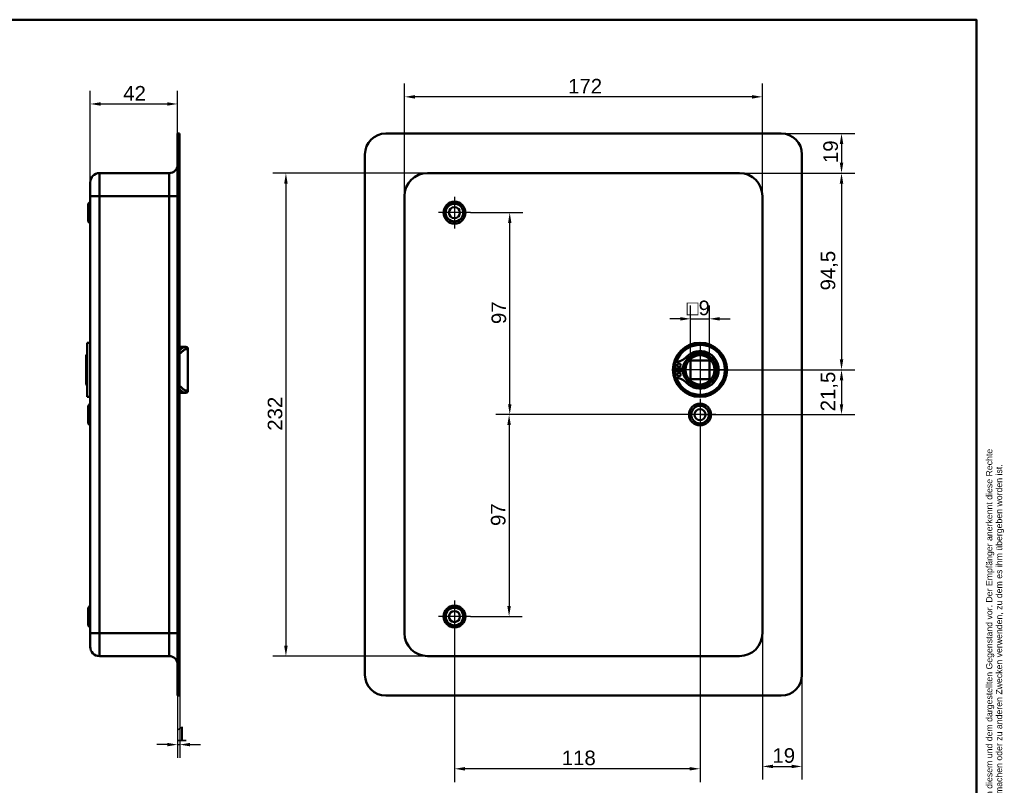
# Model space of a CAD drawing. Header units: millimetres. Extents: x 20 to 833, y 20 to 574.
# Tile 6 of 6: x 360 to 833, y 206 to 574. Entities that reach past the tile are written whole.
import ezdxf
from ezdxf.enums import TextEntityAlignment as Align

# ---------------------------------------------------------------- set-up
doc = ezdxf.new("R2010")
doc.units = ezdxf.units.MM
doc.header["$LTSCALE"] = 2
for name, color, linetype, lineweight in [('Bemaßungen(DIN)', 7, 'Continuous', 25), ('Mittelpunktmarkierung(DIN)', 7, 'Continuous', 25), ('Sichtbare Kanten(DIN)', 7, 'Continuous', 50), ('Sichtbare tangentiale Kanten(DIN)', 7, 'Continuous', 50), ('Skizziergeometrie(DIN)', 7, 'Continuous', 50), ('Skizzierlinie(DIN)', 7, 'Continuous', 25), ('Symbole(DIN)', 7, 'Continuous', 25)]:
    doc.layers.add(name, color=color, linetype=linetype, lineweight=lineweight)
doc.styles.add('Aktuell-DIN', font='arial.ttf')
doc.styles.add('STANDARD-DIN~0', font='arial.ttf')
doc.styles.add('Textstil10', font='arial.ttf')
doc.styles.add('Textstil41', font='arial.ttf', dxfattribs={"width": 0.8})
doc.styles.add('Textstil83', font='arial.ttf', dxfattribs={"width": 0.8})
doc.dimstyles.new('CAD-LAN', dxfattribs={"dimscale": 2, "dimtxt": 3.5, "dimasz": 2.5, "dimexe": 3.175, "dimexo": 0, "dimgap": 0.8, "dimtad": 1, "dimrnd": 1e-08, "dimtxsty": 'STANDARD-DIN~0', "dimcen": 0.09, "dimdle": 10, "dimclrd": 250, "dimclre": 250, "dimclrt": 250, "dimadec": 0, "dimazin": 2, "dimtfac": 1, "dimtmove": 0, "dimatfit": 3, "dimfxl": 1, "dimtolj": 1, "dimtzin": 0, "dimlwd": 25, "dimlwe": 25, "dimarcsym": 0})

# ---------------------------------------------------------------- blocks, each defined once
blk = doc.blocks.new('Ränder Standardrahmen')
at = {"layer": 'Skizziergeometrie(DIN)', "flags": 128}
blk.add_lwpolyline([(10, 10), (10, 287), (410, 287), (410, 10), (10, 10)], dxfattribs=at)
blk = doc.blocks.new('Schriftfelder Heusser')
at = {"layer": 'Skizziergeometrie(DIN)'}
for p, q in [((101, 229.92), (101, 236.92)), ((101, 236.92), (291, 236.92)), ((111, 229.92), (111, 236.92)), ((123, 229.92), (123, 236.92)), ((232, 229.92), (232, 236.92)), ((256, 229.92), (256, 236.92)), ((291, 236.92), (291, 229.92)), ((101, 191.42), (101, 229.92)), ((101, 229.92), (291, 229.92)), ((111, 229.92), (111, 221.42)), ((123, 229.92), (123, 221.42)), ((232, 229.92), (232, 221.42)), ((256, 229.92), (256, 221.42)), ((291, 229.92), (291, 191.42)), ((101, 221.42), (291, 221.42)), ((150, 221.42), (150, 204.42)), ((198.85, 221.42), (198.85, 204.42)), ((216.35, 221.42), (216.35, 204.42)), ((238.35, 221.42), (238.35, 204.42)), ((278, 221.42), (278, 191.42)), ((278, 208.67), (291, 208.67)), ((101, 204.42), (291, 204.42)), ((142, 204.42), (142, 191.42)), ((236, 204.42), (236, 191.42)), ((278, 200.17), (291, 200.17)), ((291, 191.42), (101, 191.42))]:
    blk.add_line(p, q, dxfattribs=at)
at = {"layer": 'Skizzierlinie(DIN)'}
for p, q in [((113.5, 221.42), (113.5, 204.42)), ((118, 221.42), (118, 204.42)), ((162.35, 221.42), (162.35, 204.42)), ((166.85, 221.42), (166.85, 204.42)), ((113.5, 217.17), (150, 217.17)), ((162.35, 217.17), (278, 217.17)), ((113.5, 212.92), (150, 212.92)), ((162.35, 212.92), (278, 212.92)), ((113.5, 208.67), (150, 208.67)), ((162.35, 208.67), (278, 208.67))]:
    blk.add_line(p, q, dxfattribs=at)
for centre in [(115.75, 219.25), (164.6, 219.25), (115.75, 215.04), (164.6, 215.04), (115.75, 210.79), (164.6, 210.79), (115.75, 206.54), (164.6, 206.54)]:
    blk.add_circle(centre, 1.75, dxfattribs=at)
at = {"layer": 'Symbole(DIN)', "color": 7, "insert": (293.33, 191.7), "char_height": 1.5, "width": 182.3003, "attachment_point": 1, "rotation": 90, "line_spacing_factor": 0.944221, "style": 'Aktuell-DIN'}
blk.add_mtext('\\fArial|b0|i0;\\H1.5000;Die Schlossfabrik Heusser AG ist Eigentümerin dieses Dokumentes und behält sich alle Rechte an diesem und dem dargestellten Gegenstand vor. Der Empfänger anerkennt diese Rechte\\Pund wird das Dokument nicht ohne schriftliche Ermächtigung der Eigentümerin Dritten zugänglich machen oder zu anderen Zwecken verwenden, zu dem es ihm übergeben worden ist.\\P ', dxfattribs=at)
at = {"layer": 'Symbole(DIN)', "color": 179, "true_color": 0x262659, "style": 'Aktuell-DIN'}
for s, insert, char_height, attachment_point in [('B-Nummer', (234.74, 225.62), 2.489, 4), ('Material', (265.02, 225.62), 2.489, 5), ('Pos.', (106, 227), 2.489, 2), ('Menge', (117, 227), 2.489, 2), ('Benennung', (125.81, 225.38), 2.489, 4), ('\\fArial|b0|i0;a', (115.81, 219.53), 2, 5), ('\\fArial|b0|i0;e', (164.54, 219.53), 2, 5), ('\\fArial|b0|i0;Gezeichnet', (200.05, 219.23), 2, 4), ('\\fArial|b0|i0;b', (115.75, 215), 2, 5), ('\\fArial|b0|i0;f', (164.55, 215.06), 2, 5), ('\\fArial|b0|i0;Freigegeben', (199.92, 216), 2, 1), ('\\fArial|b0|i0;c', (115.75, 211.01), 2, 5), ('\\fArial|b0|i0;g', (164.63, 211.05), 2, 5), ('\\fArial|b0|i0;Projekt', (200, 211.98), 2, 1), ('\\fArial|b0|i0;d', (115.76, 206.55), 2, 5), ('\\fArial|b0|i0;h', (164.55, 206.57), 2, 5), ('\\fArial|b0|i0;CAD-Nr.', (200, 207.5), 2, 1), ('\\fArial|b0|i0;\\H2.0000;Massstab', (284.39, 206.37), 2, 5), ('\\fArial|b0|i0;\\H2.0000;Baugruppe', (143.1, 203.73), 2, 1), ('\\fArial|b0|i0;Zeichnungs-Nr.', (237, 203.5), 2, 1), ('\\fArial|b0|i0;\\H2.5000;4853 Murgenthal', (113.33, 192.46), 2.5, 7)]:
    blk.add_mtext(s, dxfattribs=dict(at, insert=insert, char_height=char_height, attachment_point=attachment_point))
at = {"layer": 'Symbole(DIN)', "color": 179, "true_color": 0x262659, "attachment_point": 5, "style": 'Aktuell-DIN'}
for s, insert, char_height, width in [('Änd.', (107.21, 213), 2.489, 12.3494), ('Änd.', (156.12, 212.76), 2.489, 12.3494), ('\\fArial|b0|i0;Änderung', (284.51, 202.33), 2, 12.1143)]:
    blk.add_mtext(s, dxfattribs=dict(at, insert=insert, char_height=char_height, width=width))
at = {"layer": 'Symbole(DIN)', "color": 7, "insert": (143.1, 196.62), "char_height": 4.5, "width": 90.18, "attachment_point": 4, "style": 'Aktuell-DIN'}
blk.add_mtext('\\fArial|b0|i0;\\W0.90;\\H4.5000;Heusser-Muschel Serie 6  EN179', dxfattribs=at)
at = {"layer": 'Symbole(DIN)', "color": 179, "true_color": 0x262659, "style": 'Textstil10'}
blk.add_attdef('ERSTELLUNGSDATUM_001', (217.04, 218.29), '', height=2, dxfattribs=at)
at = {"layer": 'Symbole(DIN)', "color": 179, "true_color": 0x262659}
for tag, height, style, p in [('AUTOR', 2.49, 'Aktuell-DIN', (240.03, 219.26)), ('KONTROLLDATUM', 2, 'Textstil10', (217.42, 215.04)), ('KONTROLLIERT_VON', 2, 'Textstil10', (239.98, 215.05))]:
    blk.add_attdef(tag, text='', height=height, dxfattribs=dict(at, style=style)).set_placement(p, align=Align.MIDDLE_LEFT)
at = {"layer": 'Symbole(DIN)', "color": 7, "style": 'Textstil83', "width": 0.8}
blk.add_attdef('Anfänglicher_Ansichtsmaßstab_001', (281.57, 213.34), '', height=2.3, dxfattribs=at)
at = {"layer": 'Symbole(DIN)', "color": 179, "true_color": 0x262659, "style": 'Textstil10'}
blk.add_attdef('PROJEKT', text='', height=2, dxfattribs=at).set_placement((217.77, 209.72), align=Align.BOTTOM_LEFT)
at = {"layer": 'Symbole(DIN)', "color": 7, "style": 'Textstil41', "width": 0.8}
blk.add_attdef('STATUS', text='', height=5, dxfattribs=at).set_placement((284.53, 195.86), align=Align.MIDDLE_CENTER)
blk = doc.blocks.new('*D8')
at = {"layer": 'Bemaßungen(DIN)', "color": 250, "linetype": 'Continuous', "lineweight": 25, "true_color": 0x3f3f3f, "transparency": 16777216}
for p, q in [((545.18, 489.31), (545.18, 543.3)), ((717.18, 489.31), (717.18, 543.3)), ((712.18, 536.95), (550.18, 536.95))]:
    blk.add_line(p, q, dxfattribs=at)
at = {"layer": 'Bemaßungen(DIN)', "color": 250, "linetype": 'Continuous', "true_color": 0x3f3f3f, "transparency": 16777216}
for points in [[(550.18, 537.78), (550.18, 536.11), (545.18, 536.95)], [(712.18, 537.78), (712.18, 536.11), (717.18, 536.95)]]:
    blk.add_solid(points, dxfattribs=at)
at = {"layer": 'Defpoints', "color": 0, "linetype": 'Continuous', "transparency": 16777216}
for p in [(545.18, 536.95), (545.18, 489.31), (717.18, 489.31)]:
    blk.add_point(p, dxfattribs=at)
at = {"layer": 'Bemaßungen(DIN)', "color": 250, "linetype": 'Continuous', "lineweight": 25, "true_color": 0x3f3f3f, "transparency": 16777216, "insert": (623.81, 545.58), "char_height": 7, "attachment_point": 1, "style": 'STANDARD-DIN~0'}
blk.add_mtext('\\A1;172', dxfattribs=at)
blk = doc.blocks.new('*D9')
at = {"layer": 'Bemaßungen(DIN)', "color": 250, "linetype": 'Continuous', "lineweight": 25, "true_color": 0x3f3f3f, "transparency": 16777216}
for p, q in [((556.18, 500.31), (481.83, 500.31)), ((488.18, 495.31), (488.18, 273.31)), ((556.18, 268.31), (481.83, 268.31))]:
    blk.add_line(p, q, dxfattribs=at)
at = {"layer": 'Bemaßungen(DIN)', "color": 250, "linetype": 'Continuous', "true_color": 0x3f3f3f, "transparency": 16777216}
for points in [[(487.34, 495.31), (489.01, 495.31), (488.18, 500.31)], [(487.34, 273.31), (489.01, 273.31), (488.18, 268.31)]]:
    blk.add_solid(points, dxfattribs=at)
at = {"layer": 'Defpoints', "color": 0, "linetype": 'Continuous', "transparency": 16777216}
for p in [(556.18, 500.31), (488.18, 268.31), (556.18, 268.31)]:
    blk.add_point(p, dxfattribs=at)
at = {"layer": 'Bemaßungen(DIN)', "color": 250, "linetype": 'Continuous', "lineweight": 25, "true_color": 0x3f3f3f, "transparency": 16777216, "insert": (479.43, 376.56), "char_height": 7, "attachment_point": 1, "rotation": 90, "style": 'STANDARD-DIN~0'}
blk.add_mtext('\\A1;232', dxfattribs=at)
blk = doc.blocks.new('*D10')
at = {"layer": 'Bemaßungen(DIN)', "color": 250, "linetype": 'Continuous', "lineweight": 25, "true_color": 0x3f3f3f, "transparency": 16777216}
for p, q in [((706.18, 500.31), (761.53, 500.31)), ((755.18, 495.31), (755.18, 410.81)), ((687.18, 405.81), (761.53, 405.81))]:
    blk.add_line(p, q, dxfattribs=at)
at = {"layer": 'Bemaßungen(DIN)', "color": 250, "linetype": 'Continuous', "true_color": 0x3f3f3f, "transparency": 16777216}
for points in [[(754.34, 495.31), (756.01, 495.31), (755.18, 500.31)], [(754.34, 410.81), (756.01, 410.81), (755.18, 405.81)]]:
    blk.add_solid(points, dxfattribs=at)
at = {"layer": 'Defpoints', "color": 0, "linetype": 'Continuous', "transparency": 16777216}
for p in [(706.18, 500.31), (687.18, 405.81), (755.18, 405.81)]:
    blk.add_point(p, dxfattribs=at)
at = {"layer": 'Bemaßungen(DIN)', "color": 250, "linetype": 'Continuous', "lineweight": 25, "true_color": 0x3f3f3f, "transparency": 16777216, "insert": (745.16, 443.95), "char_height": 7, "attachment_point": 1, "rotation": 90, "style": 'STANDARD-DIN~0'}
blk.add_mtext('\\A1;94,5', dxfattribs=at)
blk = doc.blocks.new('*D11')
at = {"layer": 'Bemaßungen(DIN)', "color": 250, "linetype": 'Continuous', "lineweight": 25, "true_color": 0x3f3f3f, "transparency": 16777216}
for p, q in [((687.18, 405.81), (761.53, 405.81)), ((755.18, 400.81), (755.18, 389.31)), ((687.18, 384.31), (761.53, 384.31))]:
    blk.add_line(p, q, dxfattribs=at)
at = {"layer": 'Bemaßungen(DIN)', "color": 250, "linetype": 'Continuous', "true_color": 0x3f3f3f, "transparency": 16777216}
for points in [[(754.34, 400.81), (756.01, 400.81), (755.18, 405.81)], [(754.34, 389.31), (756.01, 389.31), (755.18, 384.31)]]:
    blk.add_solid(points, dxfattribs=at)
at = {"layer": 'Defpoints', "color": 0, "linetype": 'Continuous', "transparency": 16777216}
for p in [(687.18, 405.81), (687.18, 384.31), (755.18, 384.31)]:
    blk.add_point(p, dxfattribs=at)
at = {"layer": 'Bemaßungen(DIN)', "color": 250, "linetype": 'Continuous', "lineweight": 25, "true_color": 0x3f3f3f, "transparency": 16777216, "insert": (745.16, 385.89), "char_height": 7, "attachment_point": 1, "rotation": 90, "style": 'STANDARD-DIN~0'}
blk.add_mtext('\\A1;21,5', dxfattribs=at)
blk = doc.blocks.new('*D12')
at = {"layer": 'Bemaßungen(DIN)', "color": 250, "linetype": 'Continuous', "lineweight": 25, "true_color": 0x3f3f3f, "transparency": 16777216}
for p, q in [((576.83, 481.31), (602.09, 481.31)), ((595.74, 389.31), (595.74, 476.31)), ((687.18, 384.31), (589.39, 384.31))]:
    blk.add_line(p, q, dxfattribs=at)
at = {"layer": 'Bemaßungen(DIN)', "color": 250, "linetype": 'Continuous', "true_color": 0x3f3f3f, "transparency": 16777216}
for points in [[(594.91, 476.31), (596.57, 476.31), (595.74, 481.31)], [(594.91, 389.31), (596.57, 389.31), (595.74, 384.31)]]:
    blk.add_solid(points, dxfattribs=at)
at = {"layer": 'Defpoints', "color": 0, "linetype": 'Continuous', "transparency": 16777216}
for p in [(576.83, 481.31), (595.74, 481.31), (687.18, 384.31)]:
    blk.add_point(p, dxfattribs=at)
at = {"layer": 'Bemaßungen(DIN)', "color": 250, "linetype": 'Continuous', "lineweight": 25, "true_color": 0x3f3f3f, "transparency": 16777216, "insert": (586.99, 427.8), "char_height": 7, "attachment_point": 1, "rotation": 90, "style": 'STANDARD-DIN~0'}
blk.add_mtext('\\A1;97', dxfattribs=at)
blk = doc.blocks.new('*D13')
at = {"layer": 'Bemaßungen(DIN)', "color": 250, "linetype": 'Continuous', "lineweight": 25, "true_color": 0x3f3f3f, "transparency": 16777216}
for p, q in [((687.18, 384.31), (589.08, 384.31)), ((595.43, 379.31), (595.43, 292.31)), ((576.83, 287.31), (601.78, 287.31))]:
    blk.add_line(p, q, dxfattribs=at)
at = {"layer": 'Bemaßungen(DIN)', "color": 250, "linetype": 'Continuous', "true_color": 0x3f3f3f, "transparency": 16777216}
for points in [[(594.59, 379.31), (596.26, 379.31), (595.43, 384.31)], [(594.59, 292.31), (596.26, 292.31), (595.43, 287.31)]]:
    blk.add_solid(points, dxfattribs=at)
at = {"layer": 'Defpoints', "color": 0, "linetype": 'Continuous', "transparency": 16777216}
for p in [(687.18, 384.31), (576.83, 287.31), (595.43, 287.31)]:
    blk.add_point(p, dxfattribs=at)
at = {"layer": 'Bemaßungen(DIN)', "color": 250, "linetype": 'Continuous', "lineweight": 25, "true_color": 0x3f3f3f, "transparency": 16777216, "insert": (586.68, 330.8), "char_height": 7, "attachment_point": 1, "rotation": 90, "style": 'STANDARD-DIN~0'}
blk.add_mtext('\\A1;97', dxfattribs=at)
blk = doc.blocks.new('*D14')
at = {"layer": 'Bemaßungen(DIN)', "color": 250, "linetype": 'Continuous', "lineweight": 25, "true_color": 0x3f3f3f, "transparency": 16777216}
for p, q in [((687.18, 376.66), (687.18, 207.83)), ((569.18, 279.66), (569.18, 207.83)), ((682.18, 214.18), (574.18, 214.18))]:
    blk.add_line(p, q, dxfattribs=at)
at = {"layer": 'Bemaßungen(DIN)', "color": 250, "linetype": 'Continuous', "true_color": 0x3f3f3f, "transparency": 16777216}
for points in [[(574.18, 215.01), (574.18, 213.34), (569.18, 214.18)], [(682.18, 215.01), (682.18, 213.34), (687.18, 214.18)]]:
    blk.add_solid(points, dxfattribs=at)
at = {"layer": 'Defpoints', "color": 0, "linetype": 'Continuous', "transparency": 16777216}
for p in [(687.18, 376.66), (569.18, 279.66), (569.18, 214.18)]:
    blk.add_point(p, dxfattribs=at)
at = {"layer": 'Bemaßungen(DIN)', "color": 250, "linetype": 'Continuous', "lineweight": 25, "true_color": 0x3f3f3f, "transparency": 16777216, "insert": (620.77, 222.92), "char_height": 7, "attachment_point": 1, "style": 'STANDARD-DIN~0'}
blk.add_mtext('\\A1;118', dxfattribs=at)
blk = doc.blocks.new('*D15')
at = {"layer": 'Bemaßungen(DIN)', "color": 250, "linetype": 'Continuous', "lineweight": 25, "true_color": 0x3f3f3f, "transparency": 16777216}
for p, q in [((726.18, 519.31), (761.53, 519.31)), ((755.18, 514.31), (755.18, 505.31)), ((706.18, 500.31), (761.53, 500.31))]:
    blk.add_line(p, q, dxfattribs=at)
at = {"layer": 'Bemaßungen(DIN)', "color": 250, "linetype": 'Continuous', "true_color": 0x3f3f3f, "transparency": 16777216}
for points in [[(754.34, 514.31), (756.01, 514.31), (755.18, 519.31)], [(754.34, 505.31), (756.01, 505.31), (755.18, 500.31)]]:
    blk.add_solid(points, dxfattribs=at)
at = {"layer": 'Defpoints', "color": 0, "linetype": 'Continuous', "transparency": 16777216}
for p in [(726.18, 519.31), (706.18, 500.31), (755.18, 500.31)]:
    blk.add_point(p, dxfattribs=at)
at = {"layer": 'Bemaßungen(DIN)', "color": 250, "linetype": 'Continuous', "lineweight": 25, "true_color": 0x3f3f3f, "transparency": 16777216, "insert": (746.43, 505.12), "char_height": 7, "attachment_point": 1, "rotation": 90, "style": 'STANDARD-DIN~0'}
blk.add_mtext('\\A1;19', dxfattribs=at)
blk = doc.blocks.new('*D16')
at = {"layer": 'Bemaßungen(DIN)', "color": 250, "linetype": 'Continuous', "lineweight": 25, "true_color": 0x3f3f3f, "transparency": 16777216}
for p, q in [((717.18, 279.31), (717.18, 208.96)), ((736.18, 259.31), (736.18, 208.96)), ((722.18, 215.31), (731.18, 215.31))]:
    blk.add_line(p, q, dxfattribs=at)
at = {"layer": 'Bemaßungen(DIN)', "color": 250, "linetype": 'Continuous', "true_color": 0x3f3f3f, "transparency": 16777216}
for points in [[(722.18, 216.15), (722.18, 214.48), (717.18, 215.31)], [(731.18, 216.15), (731.18, 214.48), (736.18, 215.31)]]:
    blk.add_solid(points, dxfattribs=at)
at = {"layer": 'Defpoints', "color": 0, "linetype": 'Continuous', "transparency": 16777216}
for p in [(717.18, 279.31), (736.18, 259.31), (736.18, 215.31)]:
    blk.add_point(p, dxfattribs=at)
at = {"layer": 'Bemaßungen(DIN)', "color": 250, "linetype": 'Continuous', "lineweight": 25, "true_color": 0x3f3f3f, "transparency": 16777216, "insert": (721.99, 224.06), "char_height": 7, "attachment_point": 1, "style": 'STANDARD-DIN~0'}
blk.add_mtext('\\A1;19', dxfattribs=at)
blk = doc.blocks.new('*D17')
at = {"layer": 'Bemaßungen(DIN)', "color": 250, "linetype": 'Continuous', "lineweight": 25, "true_color": 0x3f3f3f, "transparency": 16777216}
for p, q in [((682.68, 410.31), (682.68, 436.66)), ((691.68, 410.31), (691.68, 436.66)), ((677.68, 430.31), (672.68, 430.31)), ((682.68, 430.31), (691.68, 430.31)), ((696.68, 430.31), (701.68, 430.31))]:
    blk.add_line(p, q, dxfattribs=at)
at = {"layer": 'Bemaßungen(DIN)', "color": 250, "linetype": 'Continuous', "true_color": 0x3f3f3f, "transparency": 16777216}
for points in [[(677.68, 431.15), (677.68, 429.48), (682.68, 430.31)], [(696.68, 431.15), (696.68, 429.48), (691.68, 430.31)]]:
    blk.add_solid(points, dxfattribs=at)
at = {"layer": 'Defpoints', "color": 0, "linetype": 'Continuous', "transparency": 16777216}
for p in [(691.68, 430.31), (682.68, 410.31), (691.68, 410.31)]:
    blk.add_point(p, dxfattribs=at)
at = {"layer": 'Bemaßungen(DIN)', "color": 250, "linetype": 'Continuous', "lineweight": 25, "true_color": 0x3f3f3f, "transparency": 16777216, "insert": (680.81, 439.06), "char_height": 7, "attachment_point": 1, "style": 'STANDARD-DIN~0'}
blk.add_mtext('\\A1;\\fAIGDT|b0|i0;\\H7.0000;o\\fArial|b0|i0;\\H7.0000;9', dxfattribs=at)
blk = doc.blocks.new('*D18')
at = {"layer": 'Bemaßungen(DIN)', "color": 250, "linetype": 'Continuous', "lineweight": 25, "true_color": 0x3f3f3f, "transparency": 16777216}
for p, q in [((394.12, 495.81), (394.12, 539.87)), ((436.12, 519.31), (436.12, 539.87)), ((399.12, 533.52), (431.12, 533.52))]:
    blk.add_line(p, q, dxfattribs=at)
at = {"layer": 'Bemaßungen(DIN)', "color": 250, "linetype": 'Continuous', "true_color": 0x3f3f3f, "transparency": 16777216}
for points in [[(399.12, 534.36), (399.12, 532.69), (394.12, 533.52)], [(431.12, 534.36), (431.12, 532.69), (436.12, 533.52)]]:
    blk.add_solid(points, dxfattribs=at)
at = {"layer": 'Defpoints', "color": 0, "linetype": 'Continuous', "transparency": 16777216}
for p in [(436.12, 533.52), (436.12, 519.31), (394.12, 495.81)]:
    blk.add_point(p, dxfattribs=at)
at = {"layer": 'Bemaßungen(DIN)', "color": 250, "linetype": 'Continuous', "lineweight": 25, "true_color": 0x3f3f3f, "transparency": 16777216, "insert": (410, 542.15), "char_height": 7, "attachment_point": 1, "style": 'STANDARD-DIN~0'}
blk.add_mtext('\\A1;42', dxfattribs=at)
blk = doc.blocks.new('*D19')
at = {"layer": 'Bemaßungen(DIN)', "color": 250, "linetype": 'Continuous', "lineweight": 25, "true_color": 0x3f3f3f, "transparency": 16777216}
for p, q in [((436.12, 249.31), (436.12, 219.43)), ((437.12, 249.31), (437.12, 219.43)), ((431.12, 225.78), (426.12, 225.78)), ((436.12, 225.78), (437.12, 225.78)), ((442.12, 225.78), (447.12, 225.78))]:
    blk.add_line(p, q, dxfattribs=at)
at = {"layer": 'Bemaßungen(DIN)', "color": 250, "linetype": 'Continuous', "true_color": 0x3f3f3f, "transparency": 16777216}
for points in [[(431.12, 226.62), (431.12, 224.95), (436.12, 225.78)], [(442.12, 226.62), (442.12, 224.95), (437.12, 225.78)]]:
    blk.add_solid(points, dxfattribs=at)
at = {"layer": 'Defpoints', "color": 0, "linetype": 'Continuous', "transparency": 16777216}
for p in [(436.12, 249.31), (437.12, 249.31), (437.12, 225.78)]:
    blk.add_point(p, dxfattribs=at)
at = {"layer": 'Bemaßungen(DIN)', "color": 250, "linetype": 'Continuous', "lineweight": 25, "true_color": 0x3f3f3f, "transparency": 16777216, "insert": (435.33, 234.41), "char_height": 7, "attachment_point": 1, "style": 'STANDARD-DIN~0'}
blk.add_mtext('\\A1;1', dxfattribs=at)

msp = doc.modelspace()

# ---------------------------------------------------------------- linework, layer by layer
at = {"layer": 'Mittelpunktmarkierung(DIN)', "linetype": 'Continuous'}
for p, q in [((569.178, 488.963), (569.178, 473.663)), ((576.828, 481.313), (561.528, 481.313)), ((687.178, 417.813), (687.178, 393.813)), ((699.178, 405.813), (675.178, 405.813)), ((687.178, 391.963), (687.178, 376.663)), ((694.828, 384.313), (679.528, 384.313)), ((569.178, 294.963), (569.178, 279.663)), ((576.828, 287.313), (561.528, 287.313))]:
    msp.add_line(p, q, dxfattribs=at)
at = {"layer": 'Sichtbare Kanten(DIN)'}
for p, q in [((436.115, 509.313), (436.115, 519.313)), ((437.115, 519.313), (436.115, 519.313)), ((437.115, 519.313), (437.115, 509.313)), ((536.178, 519.313), (726.178, 519.313)), ((436.115, 509.313), (436.115, 259.313)), ((437.115, 509.313), (437.115, 259.313)), ((526.178, 259.313), (526.178, 509.313)), ((736.178, 509.313), (736.178, 259.313)), ((432.115, 500.313), (398.615, 500.313)), ((706.178, 500.313), (556.178, 500.313)), ((394.115, 489.313), (394.115, 495.813)), ((394.115, 489.313), (394.115, 279.313)), ((545.178, 489.313), (545.178, 279.313)), ((717.178, 279.313), (717.178, 489.313)), ((393.115, 485.563), (394.115, 486.563)), ((393.115, 477.063), (393.115, 485.563)), ((393.115, 477.063), (394.115, 476.063)), ((392.615, 418.813), (392.615, 392.813)), ((392.615, 418.813), (394.115, 418.813)), ((437.115, 416.813), (439.446, 416.813)), ((439.446, 416.813), (440.115, 416.813)), ((392.115, 412.813), (392.615, 413.313)), ((392.115, 398.813), (392.115, 412.813)), ((441.115, 395.813), (441.115, 415.813)), ((675.22, 406.43), (675.22, 409.454)), ((682.678, 401.313), (682.678, 410.313)), ((682.678, 410.313), (691.678, 410.313)), ((691.678, 410.313), (691.678, 401.313)), ((678.92, 406.43), (675.22, 406.43)), ((675.22, 405.197), (678.92, 405.197)), ((675.22, 402.173), (675.22, 405.197)), ((392.115, 398.813), (392.615, 398.313)), ((691.678, 401.313), (682.678, 401.313)), ((392.615, 392.813), (394.115, 392.813)), ((437.115, 394.813), (439.446, 394.813)), ((440.115, 394.813), (439.446, 394.813)), ((393.115, 388.563), (394.115, 389.563)), ((393.115, 380.063), (393.115, 388.563)), ((393.115, 380.063), (394.115, 379.063)), ((393.115, 291.563), (394.115, 292.563)), ((393.115, 283.063), (393.115, 291.563)), ((393.115, 283.063), (394.115, 282.063)), ((394.115, 272.813), (394.115, 279.313)), ((432.115, 268.313), (398.615, 268.313)), ((556.178, 268.313), (706.178, 268.313)), ((436.115, 249.313), (436.115, 259.313)), ((437.115, 259.313), (437.115, 249.313)), ((436.115, 249.313), (437.115, 249.313)), ((726.178, 249.313), (536.178, 249.313))]:
    msp.add_line(p, q, dxfattribs=at)
for centre, radius in [((569.178, 481.313), 5.25), ((569.178, 481.313), 4.25), ((569.178, 481.313), 2.65), ((687.178, 405.813), 13), ((687.178, 405.813), 12.5), ((687.178, 405.813), 8), ((687.178, 405.813), 7), ((677.07, 408.045), 0.85), ((677.07, 403.582), 0.85), ((687.178, 384.313), 5.25), ((687.178, 384.313), 4.25), ((687.178, 384.313), 2.65), ((569.178, 287.313), 5.25), ((569.178, 287.313), 4.25), ((569.178, 287.313), 2.65)]:
    msp.add_circle(centre, radius, dxfattribs=at)
for centre, radius, start, end in [((536.178, 509.313), 10, 90, 180), ((726.178, 509.313), 10, 0, 90), ((432.115, 504.313), 4, 270, 0), ((398.615, 495.813), 4.5, 90, 180), ((556.178, 489.313), 11, 90, 180), ((706.178, 489.313), 11, 0, 90), ((440.115, 415.813), 1, 0, 90), ((687.178, 405.813), 12, 198.17213, 161.82787), ((674.48, 418.136), 8.678, 274.96705, 315.8591), ((686.445, 405.813), 7.55, 125.6871, 175.31499), ((687.178, 405.813), 9.017, 224.1409, 135.8591), ((687.178, 405.813), 8.2, 153.63056, 206.36944), ((687.178, 405.813), 12, 175.21102, 184.78898), ((687.178, 405.813), 9, 176.0711, 183.9289), ((686.445, 405.813), 7.55, 184.68501, 234.3129), ((674.48, 393.49), 8.678, 44.1409, 85.03295), ((440.115, 395.813), 1, 270, 0), ((556.178, 279.313), 11, 180, 270), ((706.178, 279.313), 11, 270, 0), ((398.615, 272.813), 4.5, 180, 270), ((432.115, 264.313), 4, 0, 90), ((536.178, 259.313), 10, 180, 270), ((726.178, 259.313), 10, 270, 0)]:
    msp.add_arc(centre, radius, start, end, dxfattribs=at)
at = {"layer": 'Sichtbare tangentiale Kanten(DIN)'}
for p, q in [((436.115, 509.313), (437.115, 509.313)), ((398.615, 500.313), (398.615, 489.313)), ((432.115, 489.313), (432.115, 500.313)), ((398.615, 489.313), (394.115, 489.313)), ((398.615, 279.313), (398.615, 489.313)), ((432.115, 489.313), (398.615, 489.313)), ((432.115, 489.313), (432.115, 279.313)), ((432.115, 489.313), (436.115, 489.313)), ((441.115, 415.813), (440.41, 415.813)), ((440.41, 395.813), (441.115, 395.813)), ((398.615, 279.313), (394.115, 279.313)), ((398.615, 279.313), (398.615, 268.313)), ((432.115, 279.313), (398.615, 279.313)), ((432.115, 268.313), (432.115, 279.313)), ((432.115, 279.313), (436.115, 279.313)), ((437.115, 259.313), (436.115, 259.313))]:
    msp.add_line(p, q, dxfattribs=at)
for centre, major_axis, start_param, end_param in [((439.446, 415.813), (0, 1), 4.712389, 6.2831853), ((439.446, 395.813), (0, -1), 0, 1.5707963)]:
    msp.add_ellipse(centre, major_axis=major_axis, ratio=0.9647528, start_param=start_param, end_param=end_param, dxfattribs=at)
for points, knots in [([(439.446, 416.813), (439.231, 416.813), (438.695, 416.606), (437.843, 415.917), (437.289, 415.363), (437.115, 415.178)], [-3.42613344, -3.42613344, -3.42613344, -3.42613344, -3.18140962, -2.9366858, -2.82744458, -2.82744458, -2.82744458, -2.82744458]), ([(437.115, 413.496), (437.593, 414.002), (438.06, 414.437), (438.496, 414.793), (438.887, 415.113), (439.253, 415.369), (439.577, 415.544), (439.902, 415.719), (440.184, 415.813), (440.41, 415.813)], [2.66451552, 2.66451552, 2.66451552, 2.66451552, 2.9366858, 2.9366858, 2.9366858, 3.18140962, 3.18140962, 3.18140962, 3.42613344, 3.42613344, 3.42613344, 3.42613344]), ([(440.41, 395.813), (440.184, 395.813), (439.902, 395.907), (439.578, 396.082), (439.254, 396.258), (438.888, 396.513), (438.495, 396.834), (438.061, 397.189), (437.592, 397.624), (437.115, 398.128)], [0, 0, 0, 0, 0.24472382, 0.24472382, 0.24472382, 0.48944763, 0.48944763, 0.48944763, 0.76037628, 0.76037628, 0.76037628, 0.76037628]), ([(437.115, 396.448), (437.29, 396.264), (437.845, 395.709), (438.694, 395.02), (439.231, 394.813), (439.446, 394.813)], [-0.5981415, -0.5981415, -0.5981415, -0.5981415, -0.48944763, -0.24472382, 0, 0, 0, 0])]:
    msp.add_open_spline(points, degree=3, knots=knots, dxfattribs=at)

# ---------------------------------------------------------------- block references
at = {"xscale": 2, "yscale": 2, "zscale": 2}
msp.add_blockref('Ränder Standardrahmen', (0, 0), dxfattribs=at)
msp.add_blockref('Schriftfelder Heusser', (238, -362.833), dxfattribs=at).add_auto_attribs({'ERSTELLUNGSDATUM_001': '11.12.2020', 'Anfänglicher_Ansichtsmaßstab_001': '1 : 2'})

# ---------------------------------------------------------------- dimensions: what is measured, and where the dimension line sits
at = {"layer": 'Bemaßungen(DIN)', "color": 250, "linetype": 'Continuous', "lineweight": 25, "true_color": 0x3f3f3f}
for base, p1, p2, picture, middle in [((545.178, 536.946), (717.178, 489.313), (545.178, 489.313), '*D8', (631.178, 536.946)), ((736.178, 215.313), (717.178, 279.313), (736.178, 259.313), '*D16', (726.678, 215.313))]:
    dim = msp.add_linear_dim(base=base, p1=p1, p2=p2, dimstyle='CAD-LAN', override={"dimgap": 0.8, "dimdec": 2, "dimtol": 0, "dimlim": 0, "dimtp": 0, "dimtm": 0, "dimtdec": 2, "dimtofl": 0, "dimatfit": 1}, dxfattribs=at)
    dim.commit()
    dim.dimension.update_dxf_attribs({"geometry": picture, "text_midpoint": middle, "dimtype": 160})
for base, p1, p2, angle, override, picture, middle in [((436.115, 533.523), (394.115, 495.813), (436.115, 519.313), 180, {"dimgap": 0.8, "dimdec": 2, "dimtol": 0, "dimlim": 0, "dimtp": 0, "dimtm": 0, "dimtdec": 2, "dimtofl": 0, "dimatfit": 1}, '*D18', (415.115, 533.523)), ((755.178, 500.313), (726.178, 519.313), (706.178, 500.313), 270, {"dimgap": 0.8, "dimdec": 2, "dimtol": 0, "dimlim": 0, "dimtp": 0, "dimtm": 0, "dimtdec": 2, "dimtofl": 0, "dimatfit": 1}, '*D15', (755.178, 509.813)), ((488.178, 268.313), (556.178, 500.313), (556.178, 268.313), 90, {"dimgap": 0.8, "dimdec": 2, "dimtol": 0, "dimlim": 0, "dimtp": 0, "dimtm": 0, "dimtdec": 2, "dimtofl": 0, "dimatfit": 1}, '*D9', (488.178, 384.313)), ((755.178, 405.813), (706.178, 500.313), (687.178, 405.813), 90, {"dimgap": 0.8, "dimdec": 2, "dimtol": 0, "dimlim": 0, "dimtp": 0, "dimtm": 0, "dimtdec": 2, "dimtofl": 0, "dimatfit": 1}, '*D10', (755.178, 453.063)), ((595.741, 481.313), (687.178, 384.313), (576.828, 481.313), 90, {"dimgap": 0.8, "dimdec": 2, "dimtol": 0, "dimlim": 0, "dimtp": 0, "dimtm": 0, "dimtdec": 2, "dimtofl": 0, "dimatfit": 1}, '*D12', (595.741, 432.813)), ((755.178, 384.313), (687.178, 405.813), (687.178, 384.313), 90, {"dimgap": 0.8, "dimdec": 2, "dimtol": 0, "dimlim": 0, "dimtp": 0, "dimtm": 0, "dimtdec": 2, "dimtofl": 0, "dimatfit": 1}, '*D11', (755.178, 395.063)), ((595.428, 287.313), (687.178, 384.313), (576.828, 287.313), 90, {"dimgap": 0.8, "dimdec": 2, "dimtol": 0, "dimlim": 0, "dimtp": 0, "dimtm": 0, "dimtdec": 2, "dimtofl": 0, "dimatfit": 1}, '*D13', (595.428, 335.813)), ((569.178, 214.175), (687.178, 376.663), (569.178, 279.663), 180, {"dimgap": 0.8, "dimdec": 2, "dimtol": 0, "dimlim": 0, "dimtp": 0, "dimtm": 0, "dimtdec": 2, "dimtofl": 0, "dimatfit": 1}, '*D14', (628.178, 214.175)), ((437.115, 225.782), (436.115, 249.313), (437.115, 249.313), 180, {"dimgap": 0.8, "dimdec": 2, "dimtol": 0, "dimlim": 0, "dimtp": 0, "dimtm": 0, "dimtdec": 2, "dimtofl": 1, "dimatfit": 1}, '*D19', (436.615, 225.782))]:
    dim = msp.add_linear_dim(base=base, p1=p1, p2=p2, angle=angle, dimstyle='CAD-LAN', override=override, dxfattribs=at)
    dim.commit()
    dim.dimension.update_dxf_attribs({"geometry": picture, "text_midpoint": middle, "dimtype": 160})
dim = msp.add_linear_dim(base=(691.678, 430.313), p1=(682.678, 410.313), p2=(691.678, 410.313), angle=180, text='\\fAIGDT|b0|i0;\\H7.0000;o\\fArial|b0|i0;\\H7.0000;<>', dimstyle='CAD-LAN', override={"dimgap": 0.8, "dimdec": 2, "dimtol": 0, "dimlim": 0, "dimtp": 0, "dimtm": 0, "dimtdec": 2, "dimtofl": 1, "dimatfit": 1}, dxfattribs=at)
dim.commit()
dim.dimension.update_dxf_attribs({"geometry": '*D17', "text_midpoint": (687.178, 430.313), "dimtype": 160})

doc.saveas('drawing.dxf')
